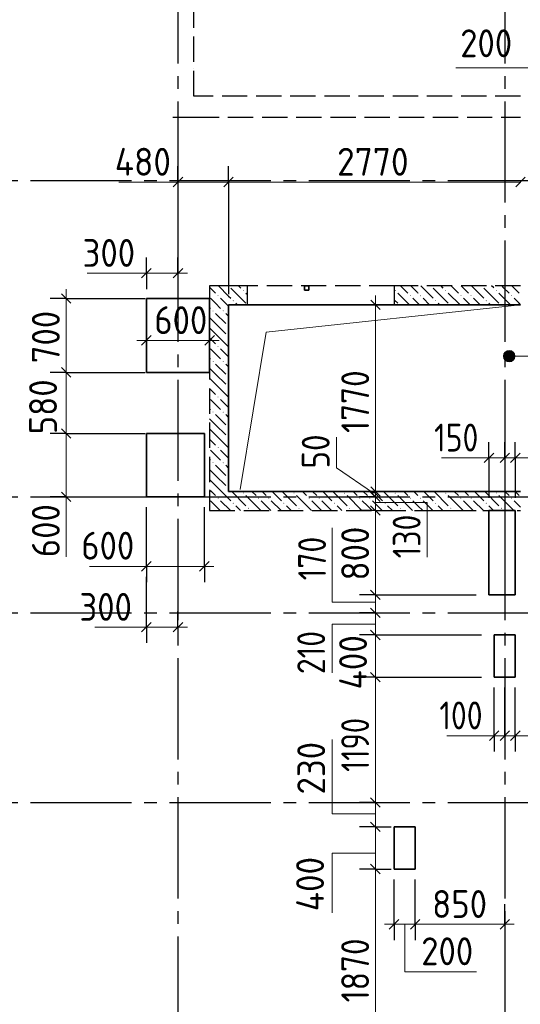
# Model space of a CAD drawing. Header units: millimetres. Extents: x 0 to 50400, y 0 to 36643.
# Tile 11 of 15: x 28714 to 33463, y 17449 to 26787. Entities that reach past the tile are written whole.
import ezdxf

# ---------------------------------------------------------------- set-up
doc = ezdxf.new("R2010")
doc.units = ezdxf.units.MM
doc.linetypes.add('______2', pattern=[324, 240, -84])
doc.linetypes.add('______5', pattern=[1320, 960, -120, 120, -120])
for name, color, linetype, lineweight in [('ЖБ Перекрытие верхний уровень', 7, 'Continuous', 35), ('ЖБ Стена верхний уровень', 7, 'Continuous', 35), ('Примечания', 7, 'Continuous', 13), ('Размерная линия_ общее', 7, 'Continuous', 13)]:
    doc.layers.add(name, color=color, linetype=linetype, lineweight=lineweight)
doc.layers.add('Оси', color=7, linetype='______5', true_color=0x656565)
doc.styles.add('ISOCPEUR', font='txt')

msp = doc.modelspace()

# ---------------------------------------------------------------- hatches: boundary and pattern name
at = {"layer": 'ЖБ Стена верхний уровень', "linetype": 'Continuous', "lineweight": -3, "transparency": 33554687}
for points in [[(30693.5, 24262.4), (30691.6, 24260.5), (30689.7, 24262.4)], [(30830.8, 24217.3), (30835.6, 24222.1), (30840.4, 24217.3), (30835.6, 24212.5)], [(32270.8, 24217.3), (32275.6, 24222.1), (32280.4, 24217.3), (32275.6, 24212.5)], [(32613.5, 24262.4), (32611.6, 24260.5), (32609.7, 24262.4)], [(33093.5, 24262.4), (33091.6, 24260.5), (33089.7, 24262.4)], [(33230.8, 24217.3), (33235.6, 24222.1), (33240.4, 24217.3), (33235.6, 24212.5)], [(30590.8, 24169.3), (30595.6, 24174.1), (30600.4, 24169.3), (30595.6, 24164.5)], [(30734.8, 24121.3), (30739.6, 24126.1), (30744.4, 24121.3), (30739.6, 24116.5)], [(32414.8, 24169.3), (32419.6, 24174.1), (32424.4, 24169.3), (32419.6, 24164.5)], [(32510.8, 24169.3), (32515.6, 24174.1), (32520.4, 24169.3), (32515.6, 24164.5)], [(32654.8, 24121.3), (32659.6, 24126.1), (32664.4, 24121.3), (32659.6, 24116.5)], [(32894.8, 24169.3), (32899.6, 24174.1), (32904.4, 24169.3), (32899.6, 24164.5)], [(32990.8, 24169.3), (32995.6, 24174.1), (33000.4, 24169.3), (32995.6, 24164.5)], [(33134.8, 24121.3), (33139.6, 24126.1), (33144.4, 24121.3), (33139.6, 24116.5)], [(33374.8, 24169.3), (33379.6, 24174.1), (33384.4, 24169.3), (33379.6, 24164.5)], [(30542.8, 24025.3), (30547.6, 24030.1), (30552.4, 24025.3), (30547.6, 24020.5)], [(30638.8, 24025.3), (30643.6, 24030.1), (30648.4, 24025.3), (30643.6, 24020.5)], [(30686.8, 23881.3), (30691.6, 23886.1), (30695.1, 23882.6), (30695.1, 23880), (30691.6, 23876.5)], [(30686.8, 23785.3), (30691.6, 23790.1), (30695.1, 23786.6), (30695.1, 23784), (30691.6, 23780.5)], [(30590.8, 23689.3), (30595.6, 23694.1), (30600.4, 23689.3), (30595.6, 23684.5)], [(30542.8, 23545.3), (30547.6, 23550.1), (30552.4, 23545.3), (30547.6, 23540.5)], [(30638.8, 23545.3), (30643.6, 23550.1), (30648.4, 23545.3), (30643.6, 23540.5)], [(30686.8, 23401.3), (30691.6, 23406.1), (30695.1, 23402.6), (30695.1, 23400), (30691.6, 23396.5)], [(30686.8, 23305.3), (30691.6, 23310.1), (30695.1, 23306.6), (30695.1, 23304), (30691.6, 23300.5)], [(30590.8, 23209.3), (30595.6, 23214.1), (30600.4, 23209.3), (30595.6, 23204.5)], [(30542.8, 23065.3), (30547.6, 23070.1), (30552.4, 23065.3), (30547.6, 23060.5)], [(30638.8, 23065.3), (30643.6, 23070.1), (30648.4, 23065.3), (30643.6, 23060.5)], [(30686.8, 22921.3), (30691.6, 22926.1), (30695.1, 22922.6), (30695.1, 22920), (30691.6, 22916.5)], [(30686.8, 22825.3), (30691.6, 22830.1), (30695.1, 22826.6), (30695.1, 22824), (30691.6, 22820.5)], [(30590.8, 22729.3), (30595.6, 22734.1), (30600.4, 22729.3), (30595.6, 22724.5)], [(30542.8, 22585.3), (30547.6, 22590.1), (30552.4, 22585.3), (30547.6, 22580.5)], [(30638.8, 22585.3), (30643.6, 22590.1), (30648.4, 22585.3), (30643.6, 22580.5)], [(30686.8, 22441.3), (30691.6, 22446.1), (30695.1, 22442.6), (30695.1, 22440), (30691.6, 22436.5)], [(30686.8, 22345.3), (30691.6, 22350.1), (30695.1, 22346.6), (30695.1, 22344), (30691.6, 22340.5)], [(30590.8, 22249.3), (30595.6, 22254.1), (30600.4, 22249.3), (30595.6, 22244.5)], [(30830.8, 22297.3), (30835.6, 22302.1), (30840.4, 22297.3), (30835.6, 22292.5)], [(30974.8, 22249.3), (30979.6, 22254.1), (30984.4, 22249.3), (30979.6, 22244.5)], [(31070.8, 22249.3), (31075.6, 22254.1), (31080.4, 22249.3), (31075.6, 22244.5)], [(31310.8, 22297.3), (31315.6, 22302.1), (31320.4, 22297.3), (31315.6, 22292.5)], [(31454.8, 22249.3), (31459.6, 22254.1), (31464.4, 22249.3), (31459.6, 22244.5)], [(31550.8, 22249.3), (31555.6, 22254.1), (31560.4, 22249.3), (31555.6, 22244.5)], [(31790.8, 22297.3), (31795.6, 22302.1), (31800.4, 22297.3), (31795.6, 22292.5)], [(31934.8, 22249.3), (31939.6, 22254.1), (31944.4, 22249.3), (31939.6, 22244.5)], [(32030.8, 22249.3), (32035.6, 22254.1), (32040.4, 22249.3), (32035.6, 22244.5)], [(32270.8, 22297.3), (32275.6, 22302.1), (32280.4, 22297.3), (32275.6, 22292.5)], [(32414.8, 22249.3), (32419.6, 22254.1), (32424.4, 22249.3), (32419.6, 22244.5)], [(32510.8, 22249.3), (32515.6, 22254.1), (32520.4, 22249.3), (32515.6, 22244.5)], [(32750.8, 22297.3), (32755.6, 22302.1), (32760.4, 22297.3), (32755.6, 22292.5)], [(32894.8, 22249.3), (32899.6, 22254.1), (32904.4, 22249.3), (32899.6, 22244.5)], [(32990.8, 22249.3), (32995.6, 22254.1), (33000.4, 22249.3), (32995.6, 22244.5)], [(33230.8, 22297.3), (33235.6, 22302.1), (33240.4, 22297.3), (33235.6, 22292.5)], [(33374.8, 22249.3), (33379.6, 22254.1), (33384.4, 22249.3), (33379.6, 22244.5)], [(30734.8, 22201.3), (30739.6, 22206.1), (30744.4, 22201.3), (30739.6, 22196.5)], [(30878.8, 22153.3), (30883.6, 22158.1), (30888.4, 22153.3), (30883.6, 22148.5)], [(31214.8, 22201.3), (31219.6, 22206.1), (31224.4, 22201.3), (31219.6, 22196.5)], [(31358.8, 22153.3), (31363.6, 22158.1), (31368.4, 22153.3), (31363.6, 22148.5)], [(31694.8, 22201.3), (31699.6, 22206.1), (31704.4, 22201.3), (31699.6, 22196.5)], [(31838.8, 22153.3), (31843.6, 22158.1), (31848.4, 22153.3), (31843.6, 22148.5)], [(32174.8, 22201.3), (32179.6, 22206.1), (32184.4, 22201.3), (32179.6, 22196.5)], [(32318.8, 22153.3), (32323.6, 22158.1), (32328.4, 22153.3), (32323.6, 22148.5)], [(32654.8, 22201.3), (32659.6, 22206.1), (32664.4, 22201.3), (32659.6, 22196.5)], [(32798.8, 22153.3), (32803.6, 22158.1), (32808.4, 22153.3), (32803.6, 22148.5)], [(33134.8, 22201.3), (33139.6, 22206.1), (33144.4, 22201.3), (33139.6, 22196.5)], [(33278.8, 22153.3), (33283.6, 22158.1), (33288.4, 22153.3), (33283.6, 22148.5)]]:
    msp.add_hatch(color=7, dxfattribs=at).paths.add_polyline_path(points, flags=16)
h = msp.add_hatch(color=7, dxfattribs=at)
h.paths.add_polyline_path([(32759.6, 24216.5), (32750.8, 24217.3), (32755.6, 24222.1), (32760.4, 24217.3)], flags=16)
h.paths.add_polyline_path([(32759.6, 24216.5), (32752, 24216), (32755.6, 24212.5)])
h.paths.add_polyline_path([(32759.6, 24216.5), (32752, 24216), (32750.8, 24217.3)], flags=16)
at = {"layer": 'Примечания', "linetype": 'Continuous', "lineweight": 13, "transparency": 33554687}
for points in [[(33330.5, 23549.9), (33330.5, 23642.8), (33311, 23623.3)], [(33357.5, 23542.3), (33357.5, 23650.3), (33330.5, 23642.8)], [(33357.5, 23542.3), (33330.5, 23642.8), (33330.5, 23549.9)], [(33384.5, 23549.9), (33384.5, 23642.8), (33357.5, 23650.3)], [(33384.5, 23549.9), (33357.5, 23650.3), (33357.5, 23542.3)], [(33403.9, 23569.3), (33403.9, 23623.3), (33384.5, 23642.8)], [(33403.9, 23569.3), (33384.5, 23642.8), (33384.5, 23549.9)], [(33311, 23569.3), (33311, 23623.3), (33303.5, 23596.3)], [(33330.5, 23549.9), (33311, 23623.3), (33311, 23569.3)], [(33403.9, 23623.3), (33403.9, 23569.3), (33411.5, 23596.3)]]:
    msp.add_hatch(color=7, dxfattribs=at).paths.add_polyline_path(points)

# ---------------------------------------------------------------- linework, layer by layer
at = {"layer": 'ЖБ Перекрытие верхний уровень', "color": 7, "linetype": 'Continuous', "lineweight": 35, "transparency": 33554687}
for p, q in [((31455.2, 24262.4), (31415.2, 24262.4)), ((31415.2, 24262.4), (31415.2, 24222.4)), ((31415.2, 24222.4), (31455.2, 24222.4)), ((31455.2, 24222.4), (31455.2, 24262.4)), ((30515.1, 24142.4), (29915.1, 24142.4)), ((29915.1, 24142.4), (29915.1, 23442.4)), ((30515.1, 23442.4), (30515.1, 24142.4)), ((30695.1, 22312.4), (30695.1, 24082.4)), ((30695.1, 24082.4), (33465.1, 24082.4)), ((29915.1, 23442.4), (30515.1, 23442.4)), ((30465.3, 22862.4), (29915.3, 22862.4)), ((29915.3, 22862.4), (29915.3, 22262.4)), ((30465.3, 22262.4), (30465.3, 22862.4)), ((29915.3, 22262.4), (30465.3, 22262.4)), ((33465.1, 22312.4), (30695.1, 22312.4)), ((33415.1, 22132.4), (33165.1, 22132.4)), ((33165.1, 22132.4), (33165.1, 21332.4)), ((33415.1, 21332.4), (33415.1, 22132.4)), ((33165.1, 21332.4), (33415.1, 21332.4)), ((33414.9, 20952.3), (33214.9, 20952.3)), ((33214.9, 20952.3), (33214.9, 20552.3)), ((33414.9, 20552.3), (33414.9, 20952.3)), ((33214.9, 20552.3), (33414.9, 20552.3)), ((32465.1, 19132.3), (32265.1, 19132.3)), ((32265.1, 19132.3), (32265.1, 18732.2)), ((32465.1, 18732.2), (32465.1, 19132.3)), ((32265.1, 18732.2), (32465.1, 18732.2))]:
    msp.add_line(p, q, dxfattribs=at)
at = {"layer": 'ЖБ Стена верхний уровень', "color": 253, "linetype": '______2', "lineweight": -3, "true_color": 0xa0a0a0, "transparency": 33554687}
for p, q in [((30365.1, 26062.4), (30365.1, 30462.4)), ((30364.9, 26062.4), (30364.9, 27612.4)), ((30364.9, 26062.4), (30365.1, 26062.4)), ((33464.9, 26062.4), (30365.1, 26062.4)), ((30165.1, 25862.4), (30364.9, 25862.4)), ((30364.9, 25862.4), (33464.9, 25862.4)), ((30515.1, 24262.4), (30515.1, 22312.4)), ((30695.1, 24262.4), (30515.1, 24262.4)), ((30870.1, 24262.4), (30695.1, 24262.4)), ((32270.1, 24262.4), (30870.1, 24262.4)), ((30870.1, 24262.4), (30870.1, 24082.4)), ((32270.1, 24082.4), (32270.1, 24262.4)), ((33465.1, 24262.4), (32270.1, 24262.4)), ((30695.1, 22312.4), (30695.1, 24082.4)), ((30695.1, 24082.4), (30870.1, 24082.4)), ((30870.1, 24082.4), (32270.1, 24082.4)), ((32270.1, 24082.4), (33465.1, 24082.4)), ((30515.1, 22312.4), (30515.1, 22132.4)), ((33465.1, 22312.4), (30695.1, 22312.4)), ((30515.1, 22132.4), (33465.1, 22132.4))]:
    msp.add_line(p, q, dxfattribs=at)
at = {"layer": 'ЖБ Стена верхний уровень', "color": 253, "linetype": 'Continuous', "lineweight": -3, "true_color": 0xa0a0a0, "transparency": 33554687}
for p, q in [((30364.9, 26511.9), (30365.1, 26511.8)), ((30364.9, 26416), (30365.1, 26415.8)), ((30365.1, 26319.8), (30364.9, 26320)), ((30515.1, 24249.8), (30571.6, 24193.3)), ((30598.5, 24262.4), (30695.1, 24165.8)), ((30715.6, 24241.3), (30859.6, 24097.3)), ((30811.6, 24241.3), (30790.5, 24262.4)), ((30859.6, 24193.3), (30870.1, 24182.8)), ((32326.5, 24262.4), (32395.6, 24193.3)), ((32731.6, 24241.3), (32710.5, 24262.4)), ((32779.6, 24193.3), (32890.5, 24082.4)), ((33259.6, 24193.3), (33370.5, 24082.4)), ((30571.6, 24097.3), (30523.6, 24145.3)), ((30619.6, 24049.3), (30571.6, 24097.3)), ((30619.6, 24145.3), (30695.1, 24069.8)), ((30695.1, 24165.8), (30715.6, 24145.3)), ((32270.1, 24126.8), (32299.6, 24097.3)), ((32491.6, 24097.3), (32443.6, 24145.3)), ((32506.5, 24082.4), (32491.6, 24097.3)), ((32539.6, 24145.3), (32602.5, 24082.4)), ((32683.6, 24097.3), (32698.5, 24082.4)), ((32971.6, 24097.3), (32923.6, 24145.3)), ((32986.5, 24082.4), (32971.6, 24097.3)), ((33019.6, 24145.3), (33082.5, 24082.4)), ((33163.6, 24097.3), (33178.5, 24082.4)), ((33451.6, 24097.3), (33403.6, 24145.3)), ((33465.1, 24083.8), (33451.6, 24097.3)), ((30515.1, 24057.8), (30523.6, 24049.3)), ((30571.6, 24001.3), (30667.6, 23905.3)), ((30667.6, 24001.3), (30695.1, 23973.8)), ((30571.6, 23905.3), (30515.1, 23961.8)), ((30571.6, 23905.3), (30667.6, 23809.3)), ((30515.1, 23865.8), (30571.6, 23809.3)), ((30515.1, 23769.8), (30571.6, 23713.3)), ((30571.6, 23809.3), (30695.1, 23685.8)), ((30571.6, 23617.3), (30523.6, 23665.3)), ((30619.6, 23665.3), (30695.1, 23589.8)), ((30515.1, 23577.8), (30523.6, 23569.3)), ((30619.6, 23569.3), (30571.6, 23617.3)), ((30571.6, 23425.3), (30515.1, 23481.8)), ((30571.6, 23521.3), (30667.6, 23425.3)), ((30667.6, 23521.3), (30695.1, 23493.8)), ((30515.1, 23385.8), (30571.6, 23329.3)), ((30571.6, 23425.3), (30667.6, 23329.3)), ((30515.1, 23289.8), (30571.6, 23233.3)), ((30571.6, 23329.3), (30695.1, 23205.8)), ((30571.6, 23137.3), (30523.6, 23185.3)), ((30619.6, 23185.3), (30695.1, 23109.8)), ((30515.1, 23097.8), (30523.6, 23089.3)), ((30619.6, 23089.3), (30571.6, 23137.3)), ((30571.6, 22945.3), (30515.1, 23001.8)), ((30571.6, 23041.3), (30667.6, 22945.3)), ((30667.6, 23041.3), (30695.1, 23013.8)), ((30515.1, 22905.8), (30571.6, 22849.3)), ((30571.6, 22945.3), (30667.6, 22849.3)), ((30515.1, 22809.8), (30571.6, 22753.3)), ((30571.6, 22849.3), (30695.1, 22725.8)), ((30571.6, 22657.3), (30523.6, 22705.3)), ((30619.6, 22705.3), (30695.1, 22629.8)), ((30515.1, 22617.8), (30523.6, 22609.3)), ((30619.6, 22609.3), (30571.6, 22657.3)), ((30571.6, 22465.3), (30515.1, 22521.8)), ((30571.6, 22561.3), (30667.6, 22465.3)), ((30667.6, 22561.3), (30695.1, 22533.8)), ((30515.1, 22425.8), (30571.6, 22369.3)), ((30571.6, 22465.3), (30667.6, 22369.3)), ((30515.1, 22329.8), (30532.5, 22312.4)), ((30571.6, 22369.3), (30628.5, 22312.4)), ((30571.6, 22177.3), (30523.6, 22225.3)), ((30532.5, 22312.4), (30571.6, 22273.3)), ((30619.6, 22225.3), (30712.5, 22132.4)), ((30628.5, 22312.4), (30715.6, 22225.3)), ((30724.5, 22312.4), (30859.6, 22177.3)), ((30859.6, 22273.3), (31000.5, 22132.4)), ((30916.5, 22312.4), (30955.6, 22273.3)), ((31051.6, 22177.3), (31003.6, 22225.3)), ((31012.5, 22312.4), (31051.6, 22273.3)), ((31099.6, 22225.3), (31192.5, 22132.4)), ((31108.5, 22312.4), (31195.6, 22225.3)), ((31204.5, 22312.4), (31339.6, 22177.3)), ((31339.6, 22273.3), (31480.5, 22132.4)), ((31396.5, 22312.4), (31435.6, 22273.3)), ((31531.6, 22177.3), (31483.6, 22225.3)), ((31492.5, 22312.4), (31531.6, 22273.3)), ((31579.6, 22225.3), (31672.5, 22132.4)), ((31588.5, 22312.4), (31675.6, 22225.3)), ((31684.5, 22312.4), (31819.6, 22177.3)), ((31819.6, 22273.3), (31960.5, 22132.4)), ((31876.5, 22312.4), (31915.6, 22273.3)), ((32011.6, 22177.3), (31963.6, 22225.3)), ((31972.5, 22312.4), (32011.6, 22273.3)), ((32059.6, 22225.3), (32152.5, 22132.4)), ((32068.5, 22312.4), (32155.6, 22225.3)), ((32164.5, 22312.4), (32299.6, 22177.3)), ((32299.6, 22273.3), (32440.5, 22132.4)), ((32356.5, 22312.4), (32395.6, 22273.3)), ((32491.6, 22177.3), (32443.6, 22225.3)), ((32452.5, 22312.4), (32491.6, 22273.3)), ((32539.6, 22225.3), (32632.5, 22132.4)), ((32548.5, 22312.4), (32635.6, 22225.3)), ((32644.5, 22312.4), (32779.6, 22177.3)), ((32779.6, 22273.3), (32920.5, 22132.4)), ((32836.5, 22312.4), (32875.6, 22273.3)), ((32971.6, 22177.3), (32923.6, 22225.3)), ((32932.5, 22312.4), (32971.6, 22273.3)), ((33019.6, 22225.3), (33112.5, 22132.4)), ((33028.5, 22312.4), (33115.6, 22225.3)), ((33124.5, 22312.4), (33259.6, 22177.3)), ((33259.6, 22273.3), (33400.5, 22132.4)), ((33316.5, 22312.4), (33355.6, 22273.3)), ((33451.6, 22177.3), (33403.6, 22225.3)), ((33412.5, 22312.4), (33451.6, 22273.3)), ((30515.1, 22137.8), (30520.5, 22132.4)), ((30616.5, 22132.4), (30571.6, 22177.3)), ((30763.6, 22177.3), (30808.5, 22132.4)), ((31096.5, 22132.4), (31051.6, 22177.3)), ((31243.6, 22177.3), (31288.5, 22132.4)), ((31576.5, 22132.4), (31531.6, 22177.3)), ((31723.6, 22177.3), (31768.5, 22132.4)), ((32056.5, 22132.4), (32011.6, 22177.3)), ((32203.6, 22177.3), (32248.5, 22132.4)), ((32536.5, 22132.4), (32491.6, 22177.3)), ((32683.6, 22177.3), (32728.5, 22132.4)), ((33016.5, 22132.4), (32971.6, 22177.3)), ((33163.6, 22177.3), (33208.5, 22132.4)), ((33465.1, 22163.8), (33451.6, 22177.3))]:
    msp.add_line(p, q, dxfattribs=at)
for points in [[(32299.6, 24193.3), (32305.8, 24187.1), (32305.8, 24187.1), (32410.5, 24082.4)], [(32422.5, 24262.4), (32486.1, 24198.8), (32486.1, 24198.8), (32491.6, 24193.3)], [(32518.5, 24262.4), (32576.2, 24204.6), (32576.2, 24204.6), (32635.6, 24145.3)], [(32635.6, 24241.3), (32666.4, 24210.5), (32666.4, 24210.5), (32779.6, 24097.3)], [(32806.5, 24262.4), (32846.7, 24222.2), (32846.7, 24222.2), (32875.6, 24193.3)], [(32902.5, 24262.4), (32936.8, 24228.1), (32936.8, 24228.1), (32971.6, 24193.3)], [(32998.5, 24262.4), (33027, 24233.9), (33027, 24233.9), (33115.6, 24145.3)], [(33115.6, 24241.3), (33117.1, 24239.8), (33117.1, 24239.8), (33259.6, 24097.3)], [(33211.6, 24241.3), (33207.3, 24245.6), (33207.3, 24245.6), (33190.5, 24262.4)], [(33286.5, 24262.4), (33297.4, 24251.5), (33297.4, 24251.5), (33355.6, 24193.3)], [(33382.5, 24262.4), (33387.5, 24257.3), (33387.5, 24257.3), (33451.6, 24193.3)], [(30763.6, 24097.3), (30773.4, 24087.5), (30773.4, 24087.5), (30778.5, 24082.4)]]:
    msp.add_lwpolyline(points, dxfattribs=at)
at = {"layer": 'Оси', "color": 8, "linetype": '______5', "lineweight": -3, "transparency": 33554687}
for p, q in [((30215.1, 32612.4), (30215.1, 8317)), ((33315.1, 32612.4), (33315.1, 8317)), ((9015.1, 25262.4), (42962.8, 25262.4)), ((9015.1, 22262.4), (42962.8, 22262.4)), ((9015.1, 21162.4), (42962.8, 21162.4)), ((9015.1, 19362.4), (42962.8, 19362.4))]:
    msp.add_line(p, q, dxfattribs=at)
at = {"layer": 'Примечания', "color": 7, "linetype": 'Continuous', "lineweight": 13, "transparency": 33554687}
for p, q in [((33570, 26330.9), (32850, 26330.9)), ((30215.1, 25247.5), (29655.1, 25247.5)), ((29894.5, 24382.7), (29354.5, 24382.7)), ((33357.5, 23650.3), (33357.5, 23650.3)), ((33303.5, 23596.3), (33303.5, 23596.3)), ((36307.5, 23596.3), (33357.5, 23596.3)), ((33357.5, 23542.3), (33357.5, 23542.3)), ((33411.5, 23596.3), (33411.5, 23596.3)), ((31720.2, 22537.1), (31720.2, 22827.1)), ((33165.1, 22631.6), (32715.1, 22631.6)), ((33415.1, 22631.6), (33935.1, 22631.6)), ((32068.7, 22298.2), (31720.2, 22537.1)), ((29153.7, 22262.4), (29153.7, 21692.4)), ((32087.9, 22209.2), (32577.9, 22209.2)), ((32577.9, 22209.2), (32577.9, 21689.2)), ((31677.9, 21969.2), (31677.9, 21264.2)), ((29936.6, 21602.2), (29376.6, 21602.2)), ((32087.9, 21264.2), (31677.9, 21264.2)), ((29915.3, 21026), (29425.3, 21026)), ((32087.9, 21054.2), (31677.9, 21054.2)), ((31677.9, 21054.2), (31677.9, 20594.2)), ((33214.9, 19996.9), (32764.9, 19996.9)), ((33414.9, 19996.9), (33924.9, 19996.9)), ((31677.9, 19959.2), (31677.9, 19254.2)), ((32087.9, 19254.2), (31677.9, 19254.2)), ((32087.9, 18884.2), (31677.9, 18884.2)), ((31677.9, 18884.2), (31677.9, 18316.2)), ((32366.2, 18208.3), (32366.2, 17758.4)), ((32366.2, 17758.4), (33046.2, 17758.4))]:
    msp.add_line(p, q, dxfattribs=at)
at = {"layer": 'Примечания', "color": 252, "linetype": 'Continuous', "lineweight": 13, "true_color": 0x8f8f8f, "transparency": 33554687}
for p, q in [((31050.4, 23824.5), (33465.1, 24082.4)), ((30805.1, 22332.4), (31050.4, 23824.5))]:
    msp.add_line(p, q, dxfattribs=at)
at = {"layer": 'Примечания', "color": 7, "linetype": 'Continuous', "lineweight": 13, "transparency": 33554687}
msp.add_circle((33357.5, 23596.3), 54, dxfattribs=at)
at = {"layer": 'Размерная линия_ общее', "color": 253, "linetype": 'Continuous', "lineweight": -3, "true_color": 0xa0a0a0, "transparency": 33554687}
for p, q in [((30215.1, 25247.5), (30215.1, 25397.5)), ((30695.1, 25247.5), (30695.1, 25397.5)), ((30215.1, 25247.5), (30215.1, 25097.5)), ((30215.1, 25247.5), (30215.1, 24481.1)), ((30695.1, 25247.5), (30695.1, 25097.5)), ((30695.1, 25247.5), (30695.1, 24182.4)), ((29915.1, 24382.7), (29915.1, 24532.7)), ((30215.1, 24382.7), (30215.1, 24532.7)), ((29915.1, 24382.7), (29915.1, 24232.7)), ((29915.1, 24382.7), (29915.1, 24242.4)), ((30215.1, 24382.7), (30215.1, 24232.7)), ((30215.1, 24382.7), (30215.1, 24242.4)), ((29153.7, 24142.4), (29003.7, 24142.4)), ((29153.7, 24142.4), (29303.7, 24142.4)), ((29153.7, 24142.4), (29905.3, 24142.4)), ((32088.7, 24082.4), (31938.7, 24082.4)), ((32088.7, 24082.4), (32238.6, 24082.4)), ((32088.7, 24082.4), (32088.7, 24082.4)), ((29915.1, 23745.5), (29915.1, 23895.5)), ((30515.1, 23745.5), (30515.1, 23895.5)), ((29915.1, 23745.5), (29915.1, 23595.5)), ((29915.1, 23745.5), (29915.1, 23745.5)), ((30515.1, 23745.5), (30515.1, 23595.5)), ((30515.1, 23745.5), (30515.1, 23745.5)), ((29153.7, 23442.4), (29003.7, 23442.4)), ((29153.7, 23442.4), (29303.7, 23442.4)), ((29153.7, 23442.4), (29905.3, 23442.4)), ((29153.7, 22862.4), (29003.7, 22862.4)), ((29153.7, 22862.4), (29303.7, 22862.4)), ((29153.7, 22862.4), (29905.3, 22862.4)), ((33165.1, 22631.6), (33165.1, 22781.6)), ((33315.1, 22631.6), (33315.1, 22781.6)), ((33415.1, 22631.6), (33415.1, 22781.6)), ((33165.1, 22631.6), (33165.1, 22481.6)), ((33165.1, 22631.6), (33165.1, 22252.4)), ((33315.1, 22631.6), (33315.1, 22481.6)), ((33315.1, 22631.6), (33315.1, 22012.4)), ((33415.1, 22631.6), (33415.1, 22481.6)), ((33415.1, 22631.6), (33415.1, 22252.4)), ((29153.7, 22262.4), (29003.7, 22262.4)), ((29153.7, 22262.4), (29303.7, 22262.4)), ((29153.7, 22262.4), (29905.3, 22262.4)), ((32087.9, 22262.4), (31937.9, 22262.4)), ((32088.7, 22312.4), (31938.7, 22312.4)), ((32088.7, 22262.4), (31938.7, 22262.4)), ((32087.9, 22262.4), (32237.9, 22262.4)), ((32087.9, 22262.4), (32187.6, 22262.4)), ((32088.7, 22312.4), (32238.6, 22312.4)), ((32088.7, 22312.4), (32088.7, 22312.4)), ((32088.7, 22262.4), (32238.6, 22262.4)), ((32088.7, 22262.4), (32190.1, 22262.4)), ((30465.3, 21602.2), (30465.3, 22162.4)), ((32087.9, 22132.4), (31937.9, 22132.4)), ((32087.9, 22132.4), (32237.9, 22132.4)), ((32087.9, 22132.4), (32212.8, 22132.4)), ((32556, 22132.4), (33045.1, 22132.4)), ((29915.3, 21602.2), (29915.3, 21752.2)), ((30465.3, 21602.2), (30465.3, 21752.2)), ((29915.3, 21602.2), (29915.3, 21452.2)), ((30465.3, 21602.2), (30465.3, 21452.2)), ((29915.3, 21026), (29915.3, 21502.2)), ((32087.9, 21332.4), (31937.9, 21332.4)), ((32087.9, 21332.4), (32237.9, 21332.4)), ((29915.3, 21026), (29915.3, 21176)), ((30215.1, 21026), (30215.1, 21176)), ((32087.9, 21162.4), (31937.9, 21162.4)), ((32087.9, 21162.4), (32237.9, 21162.4)), ((32087.9, 21162.4), (32238.9, 21162.4)), ((29915.3, 21026), (29915.3, 20876)), ((30215.1, 21026), (30215.1, 21062.4)), ((30215.1, 21026), (30215.1, 20876)), ((32087.9, 20952.3), (31937.9, 20952.3)), ((32087.9, 20952.3), (32237.9, 20952.3)), ((32087.9, 20552.3), (31937.9, 20552.3)), ((32087.9, 20552.3), (32237.9, 20552.3)), ((33214.9, 19996.9), (33214.9, 20146.9)), ((33315.1, 19996.9), (33315.1, 20146.9)), ((33414.9, 19996.9), (33414.9, 20146.9)), ((33214.9, 19996.9), (33214.9, 19846.9)), ((33315.1, 19996.9), (33315.1, 19846.9)), ((33414.9, 19996.9), (33414.9, 19846.9)), ((32087.9, 19362.4), (31937.9, 19362.4)), ((32087.9, 19362.4), (32237.9, 19362.4)), ((32087.9, 19362.4), (32144.8, 19362.4)), ((32087.9, 19132.3), (31937.9, 19132.3)), ((32087.9, 19132.3), (32237.9, 19132.3)), ((32087.9, 19132.3), (32144.8, 19132.3)), ((32087.9, 18732.2), (31937.9, 18732.2)), ((32087.9, 18732.2), (32237.9, 18732.2)), ((32087.9, 18732.2), (32144.8, 18732.2)), ((32264.8, 18208.3), (32264.8, 18632.3)), ((32464.8, 18208.3), (32464.8, 18632.3)), ((33315.1, 18208.3), (33315.1, 18397.4)), ((32264.8, 18208.3), (32264.8, 18358.4)), ((32464.8, 18208.3), (32464.8, 18358.4)), ((33315.1, 18208.3), (33315.1, 18358.4)), ((32264.8, 18208.3), (32264.8, 18058.3)), ((32464.8, 18208.3), (32464.8, 18058.3)), ((33315.1, 18208.3), (33315.1, 18058.3))]:
    msp.add_line(p, q, dxfattribs=at)
at = {"layer": 'Размерная линия_ общее', "color": 7, "linetype": 'Continuous', "lineweight": 13, "transparency": 33554687}
for p, q in [((30215.1, 25247.5), (30125.1, 25247.5)), ((30215.1, 25247.5), (30695.1, 25247.5)), ((30695.1, 25247.5), (33465.1, 25247.5)), ((29915.1, 24382.7), (29825.1, 24382.7)), ((29915.1, 24382.7), (30215.1, 24382.7)), ((30215.1, 24382.7), (30305.1, 24382.7)), ((29153.7, 24142.4), (29153.7, 24232.4)), ((29153.7, 23442.4), (29153.7, 24142.4)), ((32088.7, 24082.4), (32088.7, 24172.4)), ((29915.1, 23745.5), (29825.1, 23745.5)), ((29915.1, 23745.5), (30515.1, 23745.5)), ((30515.1, 23745.5), (30605.1, 23745.5)), ((29153.7, 22862.4), (29153.7, 23442.4)), ((29153.7, 22262.4), (29153.7, 22862.4)), ((33165.1, 22631.6), (33075.1, 22631.6)), ((33165.1, 22631.6), (33315.1, 22631.6)), ((33315.1, 22631.6), (33415.1, 22631.6)), ((33415.1, 22631.6), (33505.1, 22631.6)), ((32087.9, 22262.4), (32087.9, 22352.4)), ((29153.7, 22262.4), (29153.7, 22172.4)), ((32087.9, 22132.4), (32087.9, 22262.4)), ((32088.7, 22262.4), (32088.7, 22312.4)), ((32088.7, 22262.4), (32088.7, 22172.4)), ((32087.9, 21332.4), (32087.9, 22132.4)), ((29915.3, 21602.2), (29825.3, 21602.2)), ((29915.3, 21602.2), (30465.3, 21602.2)), ((30465.3, 21602.2), (30555.3, 21602.2)), ((32087.9, 21162.4), (32087.9, 21332.4)), ((32087.9, 20952.3), (32087.9, 21162.4)), ((29915.3, 21026), (29825.3, 21026)), ((29915.3, 21026), (30215.1, 21026)), ((30215.1, 21026), (30305.1, 21026)), ((32087.9, 20552.3), (32087.9, 20952.3)), ((32087.9, 19362.4), (32087.9, 20552.3)), ((33214.9, 19996.9), (33124.9, 19996.9)), ((33214.9, 19996.9), (33315.1, 19996.9)), ((33315.1, 19996.9), (33414.9, 19996.9)), ((33414.9, 19996.9), (33504.9, 19996.9)), ((32087.9, 19132.3), (32087.9, 19362.4)), ((32087.9, 18732.2), (32087.9, 19132.3)), ((32264.8, 18208.3), (32174.8, 18208.3)), ((32264.8, 18208.3), (32464.8, 18208.3)), ((33315.1, 18208.3), (33405.1, 18208.3))]:
    msp.add_line(p, q, dxfattribs=at)
at = {"layer": 'Размерная линия_ общее', "color": 7, "linetype": 'Continuous', "lineweight": 25, "transparency": 33554687}
for p, q in [((30170.1, 25202.5), (30260.1, 25292.5)), ((30650.1, 25202.5), (30740.1, 25292.5)), ((33420.1, 25202.5), (33510.1, 25292.5)), ((29870.1, 24337.7), (29960.1, 24427.7)), ((30170.1, 24337.7), (30260.1, 24427.7)), ((29198.7, 24097.4), (29108.7, 24187.4)), ((32133.7, 24037.4), (32043.6, 24127.4)), ((29870.1, 23700.5), (29960.1, 23790.5)), ((30470.1, 23700.5), (30560.1, 23790.5)), ((29198.7, 23397.4), (29108.7, 23487.4)), ((29198.7, 22817.4), (29108.7, 22907.4)), ((33120.1, 22586.6), (33210.1, 22676.6)), ((33270.1, 22586.6), (33360.1, 22676.6)), ((33370.1, 22586.6), (33460.1, 22676.6)), ((32133.7, 22267.4), (32043.6, 22357.4)), ((29198.7, 22217.4), (29108.7, 22307.4)), ((32132.9, 22217.4), (32042.9, 22307.4)), ((32133.7, 22217.4), (32043.6, 22307.4)), ((32132.9, 22087.4), (32042.9, 22177.4)), ((29870.3, 21557.2), (29960.3, 21647.2)), ((30420.3, 21557.2), (30510.3, 21647.2)), ((32132.9, 21287.4), (32042.9, 21377.4)), ((32132.9, 21117.4), (32042.9, 21207.4)), ((29870.3, 20981), (29960.3, 21071)), ((30170.1, 20981), (30260.1, 21071)), ((32132.9, 20907.3), (32042.9, 20997.3)), ((32132.9, 20507.3), (32042.9, 20597.2)), ((33169.9, 19951.9), (33259.9, 20041.9)), ((33270.1, 19951.9), (33360.1, 20041.9)), ((33369.9, 19951.9), (33459.9, 20041.9)), ((32132.9, 19317.4), (32042.9, 19407.4)), ((32132.9, 19087.3), (32042.9, 19177.2)), ((32132.9, 18687.2), (32042.9, 18777.2)), ((32219.8, 18163.3), (32309.8, 18253.3)), ((32419.8, 18163.3), (32509.8, 18253.3)), ((33270.1, 18163.3), (33360.1, 18253.3))]:
    msp.add_line(p, q, dxfattribs=at)
at = {"layer": 'Размерная линия_ общее', "color": 7, "linetype": 'Continuous', "lineweight": 13, "transparency": 33554687}
for points in [[(32088.7, 22312.4), (32088.7, 22695.5), (32088.7, 22695.5), (32088.7, 24082.4)], [(32087.9, 16862.4), (32087.9, 17382), (32087.9, 17382), (32087.9, 17738.8), (32087.9, 17738.8), (32087.9, 18732.2)], [(32464.8, 18208.3), (32483.1, 18208.3), (32483.1, 18208.3), (32795.7, 18208.3), (32795.7, 18208.3), (33315.1, 18208.3)]]:
    msp.add_lwpolyline(points, dxfattribs=at)
at = {"layer": 'Размерная линия_ общее', "color": 253, "linetype": 'Continuous', "lineweight": -3, "true_color": 0xa0a0a0, "transparency": 33554687}
for points in [[(29915.3, 21602.2), (29915.3, 22062.9), (29915.3, 22062.9), (29915.3, 22162.4)], [(32087.9, 21332.4), (32520.3, 21332.4), (32520.3, 21332.4), (33045.1, 21332.4)], [(32087.9, 20952.3), (32476.3, 20952.3), (32476.3, 20952.3), (33094.9, 20952.3)], [(32087.9, 20552.3), (32429.9, 20552.3), (32429.9, 20552.3), (33094.9, 20552.3)], [(33214.9, 19996.9), (33214.9, 20017.3), (33214.9, 20017.3), (33214.9, 20452.3)], [(33315.1, 19996.9), (33315.1, 20017.3), (33315.1, 20017.3), (33315.1, 20452.3)], [(33414.9, 19996.9), (33414.9, 20017.3), (33414.9, 20017.3), (33414.9, 20452.3)]]:
    msp.add_lwpolyline(points, dxfattribs=at)

# ---------------------------------------------------------------- texts
at = {"layer": 'Размерная линия_ общее', "color": 7, "linetype": 'Continuous', "lineweight": 25, "transparency": 33554687, "char_height": 264, "attachment_point": 7, "style": 'ISOCPEUR'}
for s, insert, width in [('\\W0.91;200', (32892.1, 26430.9), 674.386), ('\\W0.92;480', (29615.7, 25307.5), 701.335), ('\\W0.93;2770', (31723.7, 25307.5), 861.704), ('\\W0.91;300', (29310.1, 24442.7), 674.377), ('\\W0.91;600', (29990.1, 23805.5), 674.386), ('\\W0.83;150', (32644.9, 22691.6), 610.286), ('\\W0.91;600', (29297.4, 21666.7), 674.377), ('\\W0.91;300', (29280.1, 21086), 674.386), ('\\W0.83;100', (32694.7, 20056.9), 610.286), ('\\W0.91;850', (32625.9, 18268.4), 674.377), ('\\W0.91;200', (32522.3, 17820.1), 674.377)]:
    msp.add_mtext(s, dxfattribs=dict(at, insert=insert, width=width))
at = {"layer": 'Размерная линия_ общее', "color": 7, "linetype": 'Continuous', "lineweight": 25, "transparency": 33554687, "char_height": 264, "attachment_point": 7, "rotation": 90, "style": 'ISOCPEUR'}
for s, insert, width in [('\\W0.91;700', (29093.7, 23528.4), 674.377), ('\\W0.87;1770', (32028.7, 22867.4), 800.292), ('\\W0.91;580', (29067.3, 22855.2), 674.386), ('\\W0.87;50', (31653.6, 22529.3), 484.709), ('\\W0.91;600', (29093.7, 21689.4), 674.386), ('\\W0.83;130', (32516.4, 21679.1), 610.286), ('\\W0.83;170', (31619.2, 21470.3), 610.286), ('\\W0.91;800', (32027.9, 21468.4), 674.395), ('\\W0.83;210', (31610.8, 20580.6), 610.286), ('\\W0.92;400', (32007.9, 20435), 701.326), ('\\W0.80;1190', (32027.9, 19653.7), 738.854), ('\\W0.91;230', (31610.9, 19439.5), 674.395), ('\\W0.92;400', (31600.1, 18331.8), 701.326), ('\\W0.87;1870', (32027.9, 17467.3), 800.283)]:
    msp.add_mtext(s, dxfattribs=dict(at, insert=insert, width=width))

doc.saveas('drawing.dxf')
